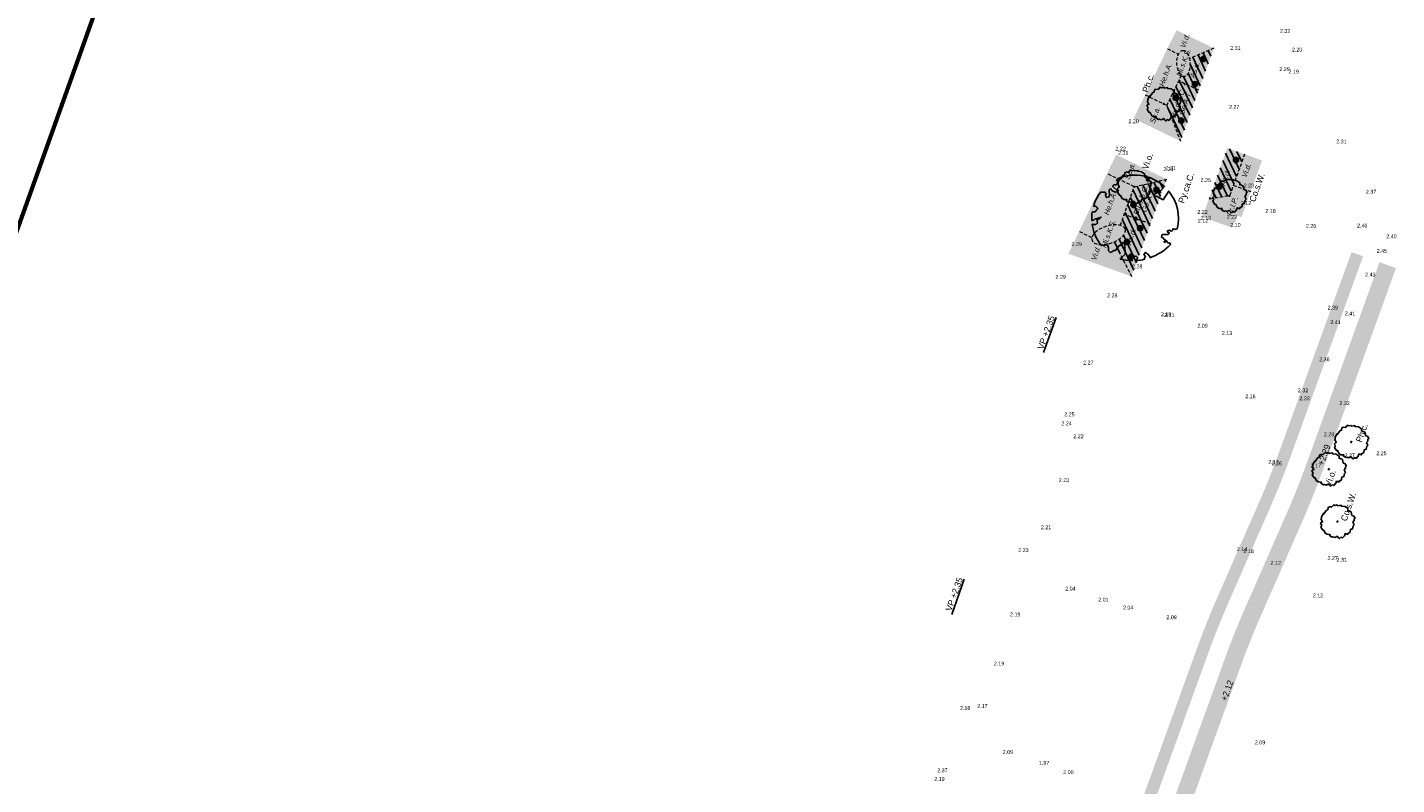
# Model space of a CAD drawing. Header units: metres. Extents: x 132707 to 140183, y 449708 to 457222.
# Tile 13 of 29: x 136524 to 136602, y 453862 to 453905. Entities that reach past the tile are written whole.
import ezdxf

# ---------------------------------------------------------------- set-up
doc = ezdxf.new("R2010")
doc.units = ezdxf.units.M
doc.linetypes.add('DASHED2', pattern=[9.524999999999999, 6.35, -3.175])
doc.layers.add('-DR-alg-bladkaders viewports', color=7, linetype='Continuous', lineweight=60)
doc.layers.add('-DR-nw-gr-plantvak-scheiding', color=1, linetype='DASHED2', lineweight=9)
for name, color, linetype in [('-DR-bs-txt-hoogtemaat', 253, 'Continuous'), ('-DR-nw-gr-arc-bollen', 10, 'Continuous'), ('-DR-nw-gr-arc-solitaire vaste planten-Aster Thomsonii', 213, 'Continuous'), ('-DR-nw-gr-arc-solitaire vaste planten-Euphorbia', 21, 'Continuous'), ('-DR-nw-gr-arc-solitaire vaste planten-Pycnantheum', 42, 'Continuous'), ('-DR-nw-gr-boom', 126, 'Continuous'), ('-DR-nw-gr-solitaire heester', 96, 'Continuous'), ('-DR-nw-gr-text', 2, 'Continuous')]:
    doc.layers.add(name, color=color, linetype=linetype)
doc.layers.add('-DR-nw-gr-arc-beplanting', color=7, linetype='Continuous', true_color=0xabceb2)
doc.layers.add('-DR-nw-gr-arc-gras', color=7, linetype='Continuous', true_color=0x8ebf73)
doc.styles.add('Drong', font='txt', dxfattribs={"height": 1.8})
pattern_1 = [(115.3356253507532, (136636.3656212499, 453727.9595244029), (-0.3355215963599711, -0.1588556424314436), [0.09, -0.2812275]), (205.3356253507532, (136636.3656212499, 453727.9595244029), (0.1588556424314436, -0.335521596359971), [0.09, -0.2812275])]
pattern_2 = [(115.335625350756, (136417.8346559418, 453326.9097264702), (-0.2869617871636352, -0.1358645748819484), [])]
pattern_3 = [(115.335625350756, (136417.8346559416, 453326.9097264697), (-0.2869617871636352, -0.1358645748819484), [])]

# ---------------------------------------------------------------- blocks, each defined once
blk = doc.blocks.new('nieuwe boom')
blk.add_lwpolyline([(0.3396019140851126, 3.699591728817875), (0.3464421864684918, 3.707587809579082), (0.3529621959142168, 3.714572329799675), (0.3592109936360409, 3.720847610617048), (0.3652376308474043, 3.726715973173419), (0.3710911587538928, 3.732479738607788), (0.3768206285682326, 3.738441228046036), (0.3824750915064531, 3.744902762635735), (0.3881035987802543, 3.752166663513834), (0.3936638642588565, 3.760561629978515), (0.3987482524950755, 3.770521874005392), (0.402857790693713, 3.78250798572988), (0.4054935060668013, 3.79698055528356), (0.4061564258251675, 3.814400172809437), (0.4043475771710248, 3.835227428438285), (0.399567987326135, 3.859922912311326), (0.3731568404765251, 3.952847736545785, -0.5293802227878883), (0.4154284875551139, 4.003358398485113, -0.08713876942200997), (1.74172962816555, 3.631116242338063, -0.3723405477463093), (1.793691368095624, 3.51171334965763), (1.848122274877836, 3.234191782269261), (1.711816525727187, 3.098316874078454), (1.564094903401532, 3.129247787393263), (1.387368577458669, 2.996698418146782), (1.455005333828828, 2.828396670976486), (1.638006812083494, 2.769526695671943), (2.129277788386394, 2.882456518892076), (2.249078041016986, 2.816268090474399), (2.237335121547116, 2.710829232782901), (2.125271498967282, 2.641810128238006), (2.023397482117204, 2.309360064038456), (2.153703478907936, 2.096230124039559), (2.487217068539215, 2.627679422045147, -0.5046405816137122), (2.674275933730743, 2.465200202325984, 0.3319483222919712), (2.782333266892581, 2.293572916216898, 0.282007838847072), (3.135080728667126, 2.358437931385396), (3.106860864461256, 2.343836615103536, -0.5121558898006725), (3.268425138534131, 2.342558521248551, -0.1607604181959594), (4, -0.04402591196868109), (3.90801161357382, -0.1327344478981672), (3.907211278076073, -0.23071328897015), (3.817355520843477, -0.247209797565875), (3.828629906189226, -0.3437939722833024), (3.688761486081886, -0.2987701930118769), (3.646404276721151, -0.4076668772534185), (3.81887792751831, -0.5223394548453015), (3.872814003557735, -0.5650528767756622), (3.967925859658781, -0.4704695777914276, -0.1063709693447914), (3.408037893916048, -2.049543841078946), (2.909258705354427, -1.728095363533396), (2.816824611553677, -1.791642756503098), (2.757849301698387, -1.526978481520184), (2.580159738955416, -1.313848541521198), (2.373973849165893, -1.315864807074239), (2.37877779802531, -1.562500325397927), (2.222314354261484, -2.102389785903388), (2.246055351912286, -2.205343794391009), (2.359530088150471, -2.221573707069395), (3.08557410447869, -2.499129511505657, -0.2362982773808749), (-0.176729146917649, -3.936387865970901, 0.1596250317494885), (-0.2724863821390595, -3.745327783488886, 0.3508021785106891), (-0.2471780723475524, -3.55509292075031, -0.5046405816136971), (-0.4711049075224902, -3.449039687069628), (-0.4166219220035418, -3.274300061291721), (-0.5083492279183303, -3.111096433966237), (-0.6294127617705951, -3.123243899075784), (-0.647612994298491, -3.253592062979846), (-0.7394580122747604, -3.306693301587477), (-0.8481885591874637, -3.223562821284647), (-0.9420744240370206, -2.72829949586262), (-1.013695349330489, -2.656789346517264), (-1.194991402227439, -2.662441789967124), (-1.245402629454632, -2.877523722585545), (-1.319279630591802, -2.900720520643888), (-1.388970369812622, -3.080120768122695), (-1.572890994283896, -2.981761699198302, 0.7335825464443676), (-1.505711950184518, -3.119216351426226, -0.8616245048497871), (-1.468349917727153, -3.240854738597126, 0.2799778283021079), (-1.604140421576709, -3.448830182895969), (-1.598487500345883, -3.456753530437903, -0.8270561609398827), (-1.733554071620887, -3.598194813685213, -0.1167741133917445), (-3.260140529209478, -2.007084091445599), (-3.230480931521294, -2.001537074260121), (-3.206242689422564, -1.994812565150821), (-3.186791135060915, -1.987152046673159), (-3.171491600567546, -1.978797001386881), (-3.159709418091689, -1.969988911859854), (-3.150809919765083, -1.960969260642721), (-3.144158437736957, -1.951979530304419), (-2.95815014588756, -1.714742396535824), (-2.95415500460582, -1.706466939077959), (-2.950889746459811, -1.698525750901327), (-2.948105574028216, -1.690740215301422), (-2.945553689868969, -1.68293171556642), (-2.942985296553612, -1.674921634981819), (-2.940151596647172, -1.666531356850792), (-2.936803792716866, -1.657582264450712), (-2.93269308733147, -1.647895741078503), (-2.927655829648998, -1.637347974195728), (-2.921868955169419, -1.62603436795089), (-2.915594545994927, -1.614105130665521), (-2.909094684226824, -1.601710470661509), (-2.902631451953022, -1.589000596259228), (-2.896466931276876, -1.576125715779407), (-2.890863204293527, -1.563236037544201), (-2.886082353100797, -1.550481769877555), (-2.882342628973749, -1.538018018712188), (-2.879686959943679, -1.526019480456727), (-2.878114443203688, -1.514665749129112), (-2.877624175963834, -1.504136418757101), (-2.878215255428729, -1.494611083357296), (-2.879886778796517, -1.486269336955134), (-2.882637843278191, -1.479290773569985), (-2.886467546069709, -1.473854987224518), (-2.891355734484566, -1.47004948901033), (-2.89720525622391, -1.467593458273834), (-2.903899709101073, -1.466113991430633), (-2.911322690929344, -1.465238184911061), (-2.91935779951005, -1.464593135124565), (-2.927888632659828, -1.463805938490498), (-2.936798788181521, -1.462503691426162), (-2.945971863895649, -1.460313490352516), (-2.955311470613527, -1.45694794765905), (-2.964801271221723, -1.452461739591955), (-2.974444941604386, -1.446995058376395), (-2.984246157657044, -1.440688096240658), (-2.994208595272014, -1.433681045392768), (-3.004335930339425, -1.426114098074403), (-3.014631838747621, -1.418127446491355), (-3.02509999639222, -1.409861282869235), (-3.035720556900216, -1.401414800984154), (-3.046379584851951, -1.392723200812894), (-3.05693962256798, -1.383680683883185), (-3.06726321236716, -1.374181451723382), (-3.258183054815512, -1.592638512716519), (-3.267621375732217, -1.581908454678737), (-3.276410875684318, -1.57040428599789), (-3.284414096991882, -1.55802020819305), (-3.291876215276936, -1.544904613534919), (-3.30057293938, -1.532222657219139), (-3.312662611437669, -1.521393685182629), (-3.330303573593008, -1.513837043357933), (-3.355654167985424, -1.51097207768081), (-3.390872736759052, -1.514218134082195), (-3.438117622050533, -1.52499455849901), (-3.499547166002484, -1.54472069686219, -0.04099741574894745), (-3.761826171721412, -0.8065473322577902), (-3.625439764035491, -0.8300224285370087), (-3.503932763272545, -0.9079298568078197), (-3.439184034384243, -0.8493028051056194), (-3.361294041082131, -0.7278138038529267), (-3.435882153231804, -0.613793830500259), (-3.394114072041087, -0.4453817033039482), (-3.548936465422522, -0.4326770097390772), (-3.652613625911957, -0.3322550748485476), (-3.841009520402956, -0.4554694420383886, -0.05814040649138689), (-3.916441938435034, 0.651034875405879), (-3.809442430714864, 0.629808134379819), (-3.374984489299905, 0.2857492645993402), (-3.187421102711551, 0.3508364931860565), (-2.456177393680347, 0.5438226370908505), (-2.393883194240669, 0.7852909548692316), (-2.676514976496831, 0.8978327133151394), (-2.719811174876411, 0.9903811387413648), (-3.235854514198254, 1.243686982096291), (-3.247314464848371, 1.388704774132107), (-3.421717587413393, 1.536529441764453), (-3.492632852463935, 1.680080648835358), (-3.373494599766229, 1.867326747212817), (-3.1073179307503, 1.908998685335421), (-2.865533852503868, 2.067089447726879), (-2.862816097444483, 2.230010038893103), (-3.013589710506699, 2.407672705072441), (-2.973546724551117, 2.482773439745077), (-3.033238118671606, 2.598962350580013, -0.1342797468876), (-1.306659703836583, 3.796129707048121, -0.5417265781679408), (-1.25369830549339, 3.755563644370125), (-1.262264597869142, 3.642733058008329), (-1.260447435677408, 3.584089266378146), (-1.252475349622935, 3.539236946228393), (-1.239696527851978, 3.505719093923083), (-1.223459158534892, 3.481078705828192), (-1.205111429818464, 3.46285877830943), (-1.18600152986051, 3.4486023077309), (-1.167477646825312, 3.435852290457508), (-1.150606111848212, 3.422660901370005), (-1.135325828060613, 3.409117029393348), (-1.121293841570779, 3.395818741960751), (-1.108167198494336, 3.383364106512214), (-1.095602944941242, 3.372351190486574), (-1.083258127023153, 3.363378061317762), (-1.070789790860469, 3.357042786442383), (-1.057854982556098, 3.353943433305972), (-1.044183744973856, 3.354456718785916), (-1.029798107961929, 3.358073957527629), (-1.014793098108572, 3.364065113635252), (-0.9992637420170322, 3.37170015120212), (-0.9833050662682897, 3.380249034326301), (-0.9670120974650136, 3.388981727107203), (-0.9504798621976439, 3.3971681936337), (-0.9338033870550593, 3.404078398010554), (-0.9170828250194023, 3.409191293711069), (-0.9004388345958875, 3.412821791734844), (-0.8839972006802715, 3.41549379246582), (-0.8678837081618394, 3.417731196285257), (-0.8522241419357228, 3.420057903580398), (-0.8371442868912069, 3.422997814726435), (-0.8227699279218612, 3.427074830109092), (-0.8092268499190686, 3.432812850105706), (-0.7966163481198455, 3.440589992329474), (-0.7849417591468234, 3.450201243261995), (-0.7741819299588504, 3.461295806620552), (-0.7643157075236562, 3.47352288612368), (-0.7559913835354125, 3.395115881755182), (-0.7382713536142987, 3.374873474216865), (-0.6547334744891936, 3.233177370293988), (-0.479493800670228, 3.137406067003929), (-0.7277036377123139, 3.539448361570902), (-0.7231419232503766, 3.55166525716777), (-0.7199893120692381, 3.563521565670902), (-0.7185564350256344, 3.575147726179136), (-0.7191539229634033, 3.586674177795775), (-0.7220924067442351, 3.598231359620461), (-0.7276825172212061, 3.609949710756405), (-0.7362348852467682, 3.621959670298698), (-0.7479789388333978, 3.634506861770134), (-0.7628192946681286, 3.648297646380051), (-0.7805793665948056, 3.664153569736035), (-0.8010825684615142, 3.68289617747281), (-0.8241523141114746, 3.705347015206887), (-0.8496120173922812, 3.732327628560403), (-0.8772850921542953, 3.764659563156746), (-0.9416210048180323, 3.848040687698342, -0.5431042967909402), (-0.9194753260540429, 3.911067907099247, -0.04676559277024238), (-0.1839184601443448, 4.018007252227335, -0.3851675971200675), (-0.1425238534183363, 3.984230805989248), (-0.1195721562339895, 3.833479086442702), (-0.108169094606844, 3.786381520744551), (-0.09538297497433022, 3.75340577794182), (-0.08152278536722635, 3.731987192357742), (-0.06689751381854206, 3.7195610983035), (-0.05181614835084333, 3.713562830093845), (-0.03658767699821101, 3.711427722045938), (-0.02152108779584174, 3.710591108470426), (-0.006868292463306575, 3.708944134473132), (0.007347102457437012, 3.706201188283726), (0.02115856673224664, 3.702532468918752), (0.03459957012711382, 3.698108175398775), (0.04770358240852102, 3.693098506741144), (0.06050407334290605, 3.687673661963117), (0.07303451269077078, 3.682003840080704), (0.08532837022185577, 3.676259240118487), (0.09739289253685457, 3.670570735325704), (0.1091304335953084, 3.664911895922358), (0.1204171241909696, 3.659216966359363), (0.1311290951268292, 3.653420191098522), (0.1411424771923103, 3.647455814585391), (0.1503334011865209, 3.641258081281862), (0.1585779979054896, 3.634761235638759), (0.1657523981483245, 3.627899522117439), (0.1718003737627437, 3.620663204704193), (0.1769362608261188, 3.613266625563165), (0.1814420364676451, 3.605980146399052), (0.1855996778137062, 3.599074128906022), (0.1896911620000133, 3.592818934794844), (0.1939984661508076, 3.587484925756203), (0.1988035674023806, 3.583342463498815), (0.2043884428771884, 3.580661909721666), (0.2109612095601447, 3.579655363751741), (0.2184345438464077, 3.580301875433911), (0.2266472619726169, 3.582522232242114), (0.2354381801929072, 3.586237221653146), (0.24464611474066, 3.591367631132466), (0.2541098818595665, 3.597834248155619), (0.2636682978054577, 3.605557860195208), (0.273160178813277, 3.614459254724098), (0.282448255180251, 3.624422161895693), (0.291490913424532, 3.635182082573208), (0.3002704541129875, 3.646437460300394), (0.308769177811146, 3.657886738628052), (0.3169693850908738, 3.669228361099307), (0.3248533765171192, 3.680160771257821), (0.3324034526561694, 3.69038241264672)], format="xyb", close=True)
blk.add_circle((0, 0), 0.15)
blk = doc.blocks.new('Solitaire heester')
blk.add_lwpolyline([(-1.738422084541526, -4.390808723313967), (-2.165650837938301, -3.928363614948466), (-2.483742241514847, -4.006582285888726), (-2.464906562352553, -3.243960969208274), (-3.108512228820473, -3.265308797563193), (-3.941315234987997, -2.904578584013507), (-3.868064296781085, -2.452012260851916), (-4.359586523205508, -2.179992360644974), (-4.239036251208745, -1.822945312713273), (-3.950943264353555, -1.283816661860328), (-4.465961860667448, -0.924314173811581), (-4.503076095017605, -0.2488687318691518), (-4.693194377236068, -0.1051291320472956), (-4.52288920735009, 0.7919674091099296), (-4.165535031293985, 0.7508631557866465), (-4.408840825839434, 1.52244183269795), (-4.334976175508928, 2.133900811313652), (-3.641002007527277, 2.854190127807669), (-3.727257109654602, 3.148478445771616), (-3.088619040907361, 3.940484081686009), (-2.461086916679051, 3.914225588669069), (-2.205140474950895, 4.358141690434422), (-1.729077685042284, 4.197407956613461), (-1.539266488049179, 3.97422214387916), (-0.8928984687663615, 4.71058514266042), (-0.7661533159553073, 4.614758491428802), (-0.2489862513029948, 4.811378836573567), (0.8385356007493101, 4.576780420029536), (0.7504387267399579, 4.394391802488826), (2.044152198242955, 4.063660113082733), (2.201816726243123, 3.745261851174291), (2.885605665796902, 3.885625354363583), (3.186395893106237, 3.598453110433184), (3.366635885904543, 2.954233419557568), (4.159869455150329, 2.633380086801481), (4.070851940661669, 2.212653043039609), (4.434400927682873, 1.71867540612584), (4.306120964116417, 1.417271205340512), (4.763654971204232, 0.573362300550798), (4.517280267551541, 0.5504799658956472), (4.76739476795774, -0.5150800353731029), (4.517336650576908, -1.491315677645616), (3.976366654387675, -1.679899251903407), (4.022745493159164, -2.013757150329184), (3.932500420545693, -2.752268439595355), (3.0564445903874, -3.305015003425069), (3.102209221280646, -3.797765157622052), (2.654917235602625, -4.415726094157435), (2.345783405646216, -4.231802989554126), (1.876529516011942, -4.365050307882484), (1.329057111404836, -4.180206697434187), (0.6990696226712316, -4.789516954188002), (0.4057020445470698, -4.637433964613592), (-0.5083884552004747, -4.753073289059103), (-0.8481344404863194, -4.267132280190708), (-1.476280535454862, -4.399766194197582), (-1.738422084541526, -4.390808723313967)])
blk.add_circle((0, 0), 0.15)

msp = doc.modelspace()

# ---------------------------------------------------------------- hatches: boundary and pattern name
at = {"layer": '-DR-nw-gr-arc-beplanting'}
h = msp.add_hatch(color=256, dxfattribs=at)
h.dxf.hatch_style = 1
edge = h.paths.add_edge_path()
edge.add_line((136589.1281349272, 453904.0652073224), (136589.763816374, 453903.7579170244))
edge.add_arc((136590.1553729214, 453903.5923045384), 0.4251400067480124, 124.94761233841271, 157.0736156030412, ccw=False)
edge.add_arc((136590.0185664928, 453903.7761648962), 0.1961860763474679, 68.31929422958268, 122.9563926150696, ccw=False)
edge.add_arc((136589.9583925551, 453903.6491241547), 0.3365897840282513, 37.89614856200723, 66.7898333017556, ccw=False)
edge.add_arc((136589.5049252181, 453903.3151069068), 0.8997207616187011, 11.758297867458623, 36.94388867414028, ccw=False)
edge.add_line((136590.3857662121, 453903.498455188), (136591.7867960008, 453904.0990286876))
edge.add_line((136591.7867960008, 453904.0990286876), (136589.6509105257, 453905.1216769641))
edge.add_line((136589.6509105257, 453905.1216769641), (136589.1281349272, 453904.0652073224))
h = msp.add_hatch(color=256, dxfattribs=at)
h.dxf.hatch_style = 1
edge = h.paths.add_edge_path()
edge.add_line((136587.8540144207, 453901.4294756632), (136589.0955056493, 453900.8293351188))
edge.add_line((136589.0955056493, 453900.8293351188), (136589.9214853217, 453902.5380124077))
edge.add_arc((136590.4170493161, 453903.0438779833), 0.708155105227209, 195.8025154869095, 225.5893737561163, ccw=False)
edge.add_arc((136591.0566984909, 453903.2687650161), 1.385513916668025, 182.680212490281, 197.5477687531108, ccw=False)
edge.add_arc((136590.8795353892, 453903.2899314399), 1.209892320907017, 157.2445072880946, 184.0739299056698, ccw=False)
edge.add_line((136589.763816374, 453903.7579170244), (136589.1281349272, 453904.0652073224))
edge.add_line((136589.1281349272, 453904.0652073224), (136587.8540144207, 453901.4294756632))
h = msp.add_hatch(color=256, dxfattribs=at)
h.dxf.hatch_style = 1
edge = h.paths.add_edge_path()
edge.add_line((136589.7780511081, 453902.2412947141), (136590.9183540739, 453901.6900688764))
edge.add_line((136590.9183540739, 453901.6900688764), (136591.7867960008, 453904.0990286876))
edge.add_line((136591.7867960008, 453904.0990286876), (136590.3857662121, 453903.498455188))
edge.add_arc((136588.9577565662, 453903.1674172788), 1.465877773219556, -7.162298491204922, 13.051639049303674, ccw=False)
edge.add_arc((136589.4143392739, 453903.1003603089), 1.004543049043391, 335.4854593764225, 353.38565055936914, ccw=False)
edge.add_arc((136589.9323215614, 453902.8573681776), 0.432474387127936, 306.8833504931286, 336.30218012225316, ccw=False)
edge.add_arc((136590.0721630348, 453902.6822792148), 0.2086065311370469, 223.7548165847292, 305.02434481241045, ccw=False)
edge.add_line((136589.9214853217, 453902.5380124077), (136589.7780511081, 453902.2412947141))
h = msp.add_hatch(color=256, dxfattribs=at)
h.dxf.hatch_style = 1
edge = h.paths.add_edge_path()
edge.add_ellipse((136590.047211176, 453903.2231214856), major_axis=(-0.03829028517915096, 0.7490219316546), ratio=0.4999999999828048, start_angle=0, end_angle=360)
h = msp.add_hatch(color=256, dxfattribs=at)
h.dxf.hatch_style = 1
h.paths.add_polyline_path([(136589.0955056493, 453900.8293351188), (136589.8720946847, 453898.7878635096), (136590.9183540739, 453901.6900688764), (136589.7780511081, 453902.2412947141)])
h = msp.add_hatch(color=256, dxfattribs=at)
h.dxf.hatch_style = 1
h.paths.add_polyline_path([(136587.2011851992, 453900.0789890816), (136589.8720946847, 453898.7878635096), (136589.0955056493, 453900.8293351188), (136587.8540144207, 453901.4294756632)])
h = msp.add_hatch(color=256, dxfattribs=at)
h.dxf.hatch_style = 1
h.paths.add_polyline_path([(136585.6788675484, 453896.9298200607), (136587.2355503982, 453896.1773149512), (136589.0878124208, 453896.6123530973), (136586.2001803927, 453898.0082429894)])
h = msp.add_hatch(color=256, dxfattribs=at)
h.dxf.hatch_style = 1
h.paths.add_polyline_path([(136591.4983861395, 453895.4615631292), (136592.6844890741, 453895.6589442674), (136593.5464476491, 453898.039384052), (136592.5563767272, 453898.3963095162)])
h = msp.add_hatch(color=256, dxfattribs=at)
h.dxf.hatch_style = 1
h.paths.add_polyline_path([(136592.9041622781, 453896.2656078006), (136593.8943155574, 453895.90932432), (136594.536518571, 453897.6824585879), (136593.5464476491, 453898.039384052)])
h = msp.add_hatch(color=256, dxfattribs=at)
h.dxf.hatch_style = 1
edge = h.paths.add_edge_path()
edge.add_line((136584.0785170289, 453893.6192269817), (136584.8130641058, 453893.2641447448))
edge.add_arc((136585.5547358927, 453893.0154328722), 0.7822625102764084, 121.6268714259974, 161.461661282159, ccw=False)
edge.add_arc((136586.1797313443, 453892.1841320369), 1.820384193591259, 108.30961620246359, 124.6577063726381, ccw=False)
edge.add_arc((136586.1341793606, 453892.4946689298), 1.512234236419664, 78.3767910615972, 110.36776161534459, ccw=False)
edge.add_line((136586.438856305, 453893.9758928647), (136587.2355503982, 453896.1773149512))
edge.add_line((136587.2355503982, 453896.1773149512), (136585.6788675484, 453896.9298200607))
edge.add_line((136585.6788675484, 453896.9298200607), (136584.0785170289, 453893.6192269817))
h = msp.add_hatch(color=256, dxfattribs=at)
h.dxf.hatch_style = 1
h.paths.add_polyline_path([(136586.6632805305, 453894.589902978), (136588.1637078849, 453894.0489914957), (136589.0878124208, 453896.6123530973), (136587.2355503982, 453896.1773149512)])
h = msp.add_hatch(color=256, dxfattribs=at)
h.dxf.hatch_style = 1
h.paths.add_polyline_path([(136591.4983861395, 453895.4615631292), (136591.1332325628, 453894.4486683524), (136592.8245797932, 453893.8362155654), (136592.9267199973, 453894.1182924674), (136592.9737328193, 453894.1012691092), (136593.1269431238, 453894.524384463), (136593.3620072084, 453894.4392676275), (136593.8943155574, 453895.90932432), (136592.9041622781, 453896.2656078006), (136592.6844890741, 453895.6589442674)])
h = msp.add_hatch(color=256, dxfattribs=at)
h.dxf.hatch_style = 1
edge = h.paths.add_edge_path()
edge.add_ellipse((136585.7675729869, 453893.4385514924), major_axis=(0.9476074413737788, 0.3194372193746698), ratio=0.4999999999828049, start_angle=0, end_angle=360, ccw=False)
h = msp.add_hatch(color=256, dxfattribs=at)
h.dxf.hatch_style = 1
edge = h.paths.add_edge_path()
edge.add_line((136586.0789224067, 453893.0228535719), (136587.0835271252, 453891.0526920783))
edge.add_line((136587.0835271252, 453891.0526920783), (136588.1637078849, 453894.0489914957))
edge.add_line((136588.1637078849, 453894.0489914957), (136586.6632805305, 453894.589902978))
edge.add_line((136586.6632805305, 453894.589902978), (136586.438856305, 453893.9758928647))
edge.add_arc((136586.3662870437, 453893.5997125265), 0.3831160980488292, 24.401515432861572, 79.08115185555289, ccw=False)
edge.add_arc((136586.3731979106, 453893.6702133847), 0.3530673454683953, -36.531250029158, 14.395149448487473, ccw=False)
edge.add_arc((136585.8965294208, 453893.9687959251), 0.9148705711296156, 308.15463306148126, 326.21421857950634, ccw=False)
edge.add_arc((136585.4364364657, 453894.5452183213), 1.652386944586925, 292.88127876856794, 308.35181835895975, ccw=False)
h = msp.add_hatch(color=256, dxfattribs=at)
h.dxf.hatch_style = 1
edge = h.paths.add_edge_path()
edge.add_line((136583.465446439, 453892.3509877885), (136587.0835271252, 453891.0526920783))
edge.add_line((136587.0835271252, 453891.0526920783), (136586.0789224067, 453893.0228535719))
edge.add_arc((136585.308698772, 453894.8014658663), 1.938222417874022, 276.87802648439, 293.4149041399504, ccw=False)
edge.add_arc((136585.380918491, 453893.8689208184), 1.004535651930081, 245.8342030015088, 279.15885587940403, ccw=False)
edge.add_arc((136585.0858184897, 453893.2059751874), 0.2788882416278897, 167.961050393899, 245.3910870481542, ccw=False)
edge.add_line((136584.8130641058, 453893.2641447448), (136584.0785170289, 453893.6192269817))
edge.add_line((136584.0785170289, 453893.6192269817), (136583.465446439, 453892.3509877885))
at = {"layer": '-DR-nw-gr-arc-bollen'}
h = msp.add_hatch(dxfattribs=at)
h.set_pattern_fill('ANSI31', color=256, scale=0.1)
h.set_pattern_definition(pattern_2)
edge = h.paths.add_edge_path()
edge.add_line((136589.7780511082, 453902.2412947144), (136590.918354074, 453901.6900688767))
edge.add_line((136590.918354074, 453901.6900688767), (136591.7867960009, 453904.099028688))
edge.add_line((136591.7867960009, 453904.099028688), (136590.3857662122, 453903.4984551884))
edge.add_arc((136588.9577565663, 453903.1674172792), 1.465877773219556, -7.162298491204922, 13.051639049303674, ccw=False)
edge.add_arc((136589.414339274, 453903.1003603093), 1.004543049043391, 335.4854593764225, 353.38565055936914, ccw=False)
edge.add_arc((136589.9323215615, 453902.8573681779), 0.432474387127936, 306.8833504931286, 336.30218012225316, ccw=False)
edge.add_arc((136590.0721630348, 453902.6822792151), 0.2086065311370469, 223.7548165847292, 305.02434481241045, ccw=False)
edge.add_line((136589.9214853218, 453902.5380124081), (136589.7780511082, 453902.2412947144))
h = msp.add_hatch(dxfattribs=at)
h.set_pattern_fill('ANSI31', color=256, scale=0.1)
h.set_pattern_definition(pattern_2)
h.paths.add_polyline_path([(136589.0955056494, 453900.8293351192), (136589.8720946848, 453898.78786351), (136590.918354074, 453901.6900688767), (136589.7780511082, 453902.2412947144)])
h = msp.add_hatch(dxfattribs=at)
h.set_pattern_fill('ANSI31', color=256, scale=0.1)
h.set_pattern_definition([(115.335625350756, (136421.6013757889, 453325.5636872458), (-0.2869617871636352, -0.1358645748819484), [])])
h.paths.add_polyline_path([(136591.4983861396, 453895.4615631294), (136592.6844890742, 453895.6589442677), (136593.5464476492, 453898.0393840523), (136592.5563767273, 453898.3963095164)])
h = msp.add_hatch(dxfattribs=at)
h.set_pattern_fill('ANSI31', color=256, scale=0.1)
h.set_pattern_definition(pattern_3)
h.paths.add_polyline_path([(136586.6632805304, 453894.5899029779), (136588.1637078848, 453894.0489914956), (136589.0878124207, 453896.6123530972), (136587.2355503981, 453896.1773149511)])
h = msp.add_hatch(dxfattribs=at)
h.set_pattern_fill('ANSI31', color=256, scale=0.1)
h.set_pattern_definition(pattern_3)
edge = h.paths.add_edge_path()
edge.add_line((136586.0789224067, 453893.0228535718), (136587.0835271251, 453891.0526920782))
edge.add_line((136587.0835271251, 453891.0526920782), (136588.1637078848, 453894.0489914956))
edge.add_line((136588.1637078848, 453894.0489914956), (136586.6632805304, 453894.5899029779))
edge.add_line((136586.6632805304, 453894.5899029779), (136586.4388563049, 453893.9758928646))
edge.add_arc((136586.3662870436, 453893.5997125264), 0.3831160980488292, 24.401515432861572, 79.08115185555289, ccw=False)
edge.add_arc((136586.3731979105, 453893.6702133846), 0.3530673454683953, -36.531250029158, 14.395149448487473, ccw=False)
edge.add_arc((136585.8965294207, 453893.968795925), 0.9148705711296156, 308.15463306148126, 326.21421857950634, ccw=False)
edge.add_arc((136585.4364364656, 453894.5452183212), 1.652386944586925, 292.88127876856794, 308.35181835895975, ccw=False)
at = {"layer": '-DR-nw-gr-arc-gras', "transparency": 33554687}
h = msp.add_hatch(dxfattribs=at)
h.set_pattern_fill('AGR-BOLLEN', color=256, scale=0.15, pattern_type=2)
h.set_pattern_definition(pattern_1)
edge = h.paths.add_edge_path()
edge.add_arc((11815580.01601901, -3784284.906784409), 12424198.77081867, 160.0566581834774, 160.0569484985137, ccw=False)
edge.add_line((136455.7817502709, 453494.2542064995), (136455.1236357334, 453494.4933991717))
edge.add_line((136455.1236357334, 453494.4933991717), (136433.813485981, 453435.768343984))
edge.add_line((136433.813485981, 453435.768343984), (136432.1794965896, 453431.2550945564))
edge.add_line((136432.1794965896, 453431.2550945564), (136431.6775962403, 453429.8696168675))
edge.add_line((136431.6775962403, 453429.8696168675), (136432.3361921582, 453429.6307909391))
edge.add_line((136432.3361921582, 453429.6307909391), (136434.3092712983, 453435.0765755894))
h = msp.add_hatch(dxfattribs=at)
h.set_pattern_fill('AGR-BOLLEN', color=256, scale=0.15, pattern_type=2)
h.set_pattern_definition(pattern_1)
edge = h.paths.add_edge_path()
edge.add_arc((135150.5996934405, 454312.1875974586), 1505.199874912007, 340.9795724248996, 341.0347260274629)
edge.add_arc((137987.7467456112, 453337.202543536), 1494.800000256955, 160.0946501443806, 161.0347260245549, ccw=False)
edge.add_line((136582.2515671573, 453846.1331322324), (136590.7929055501, 453869.72143719))
edge.add_line((136590.7929055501, 453869.72143719), (136591.1421208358, 453870.6565280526))
edge.add_arc((136637.6180026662, 453852.7670783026), 49.80000004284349, 156.2805753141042, 158.9473365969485, ccw=False)
edge.add_line((136592.0247943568, 453872.7995359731), (136594.3137801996, 453878.0091917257))
edge.add_arc((136548.3543614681, 453898.2025526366), 50.19999995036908, 336.2805753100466, 340.0946501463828)
edge.add_line((136595.5552297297, 453881.1110918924), (136599.6591130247, 453892.4446377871))
edge.add_line((136599.6591130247, 453892.4446377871), (136600.3172924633, 453892.2063106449))
edge.add_line((136600.3172924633, 453892.2063106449), (136596.2134091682, 453880.8727647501))
edge.add_arc((136548.3543614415, 453898.202552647), 50.89999997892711, 336.28057531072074, 340.09465014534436, ccw=False)
edge.add_line((136594.9546485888, 453877.727610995), (136592.6670885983, 453872.5212004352))
edge.add_arc((136637.6181102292, 453852.7670373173), 49.10011513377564, 156.2764457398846, 160.0946479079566)
edge.add_line((136591.4514162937, 453869.4840250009), (136582.9097465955, 453845.8948050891))
edge.add_arc((137987.7467491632, 453337.2025422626), 1494.100004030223, 160.0946501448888, 161.0347494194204)
edge.add_line((136574.7526847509, 453822.7770432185), (136573.462002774, 453819.0384904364))
edge.add_line((136573.462002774, 453819.0384904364), (136572.7998947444, 453819.2687526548))
edge.add_line((136572.7998947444, 453819.2687526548), (136573.6193297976, 453821.6350739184))
h = msp.add_hatch(dxfattribs=at)
h.set_pattern_fill('AGR-BOLLEN', color=256, scale=0.15, pattern_type=2)
h.set_pattern_definition(pattern_1)
h.paths.add_polyline_path([(136568.0720297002, 453797.8587058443, 0.00426733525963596), (136576.6443144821, 453822.1276301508, -0.004101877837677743), (136584.7902592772, 453845.2138703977), (136593.3319289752, 453868.803090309, -0.0166435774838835), (136594.4967152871, 453871.7134388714), (136596.7857011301, 453876.9230946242, 0.01664357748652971), (136598.09392185, 453880.1918300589), (136602.1978051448, 453891.5253759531), (136601.2575488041, 453891.865843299), (136597.1536655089, 453880.5322974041, -0.01664357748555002), (136595.8701748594, 453877.3253528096), (136593.5811890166, 453872.1156970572, 0.01664357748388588), (136592.3916726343, 453869.1435576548), (136583.8500029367, 453845.5543377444, 0.004101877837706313), (136575.698598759, 453822.4526251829, -0.004267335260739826), (136567.1319988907, 453798.1997953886), (136565.4655276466, 453793.6070592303), (136565.5595307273, 453793.5729502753, 0.4142135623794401), (136566.6975191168, 453791.1388215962), (136571.674254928, 453789.3330163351), (136572.83543509, 453792.6018040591), (136571.8931243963, 453792.9365435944), (136571.068949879, 453790.6164457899), (136567.0386086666, 453792.0788524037, -0.4142135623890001), (136566.439667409, 453793.3599727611)])
at = {"layer": '-DR-nw-gr-arc-solitaire vaste planten-Aster Thomsonii'}
h = msp.add_hatch(color=256, dxfattribs=at)
h.dxf.hatch_style = 1
edge = h.paths.add_edge_path()
edge.add_arc((136590.7053395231, 453902.0428348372), 0.15, 0, 360)
h = msp.add_hatch(color=256, dxfattribs=at)
h.dxf.hatch_style = 1
edge = h.paths.add_edge_path()
edge.add_arc((136589.9259851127, 453899.9586795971), 0.15, 0, 360)
h = msp.add_hatch(color=256, dxfattribs=at)
h.dxf.hatch_style = 1
edge = h.paths.add_edge_path()
edge.add_arc((136592.0817357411, 453896.1705692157), 0.15, 0, 360)
h = msp.add_hatch(color=256, dxfattribs=at)
h.dxf.hatch_style = 1
edge = h.paths.add_edge_path()
edge.add_arc((136587.5729537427, 453893.8092509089), 0.15, 0, 360)
at = {"layer": '-DR-nw-gr-arc-solitaire vaste planten-Euphorbia'}
h = msp.add_hatch(color=256, dxfattribs=at)
h.dxf.hatch_style = 1
edge = h.paths.add_edge_path()
edge.add_arc((136591.1847734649, 453903.4812389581), 0.15, 0, 360)
h = msp.add_hatch(color=256, dxfattribs=at)
h.dxf.hatch_style = 1
edge = h.paths.add_edge_path()
edge.add_arc((136593.0498430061, 453897.7027694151), 0.15, 0, 360)
h = msp.add_hatch(color=256, dxfattribs=at)
h.dxf.hatch_style = 1
edge = h.paths.add_edge_path()
edge.add_arc((136587.1926912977, 453895.1383914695), 0.15, 0, 360)
h = msp.add_hatch(color=256, dxfattribs=at)
h.dxf.hatch_style = 1
edge = h.paths.add_edge_path()
edge.add_arc((136586.8173561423, 453893.0243777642), 0.15, 0, 360)
at = {"layer": '-DR-nw-gr-arc-solitaire vaste planten-Pycnantheum'}
h = msp.add_hatch(color=256, dxfattribs=at)
h.dxf.hatch_style = 1
edge = h.paths.add_edge_path()
edge.add_arc((136589.6039730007, 453901.2594017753), 0.15, 0, 360)
h = msp.add_hatch(color=256, dxfattribs=at)
h.dxf.hatch_style = 1
edge = h.paths.add_edge_path()
edge.add_arc((136588.5032660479, 453896.0016569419), 0.15, 0, 360)
h = msp.add_hatch(color=256, dxfattribs=at)
h.dxf.hatch_style = 1
edge = h.paths.add_edge_path()
edge.add_arc((136587.0692389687, 453892.1821059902), 0.15, 0, 360)

# ---------------------------------------------------------------- linework, layer by layer
at = {"layer": '-DR-alg-bladkaders viewports'}
msp.add_lwpolyline([(136549.0630131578, 453965.6610350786), (136483.6251258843, 453782.5414169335), (136636.3656212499, 453727.9595244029), (136701.8035085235, 453911.079142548)], close=True, dxfattribs=at)
at = {"layer": '-DR-nw-gr-arc-solitaire vaste planten-Aster Thomsonii'}
for centre in [(136590.7053395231, 453902.0428348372), (136589.9259851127, 453899.9586795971), (136592.0817357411, 453896.1705692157), (136587.5729537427, 453893.8092509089)]:
    msp.add_circle(centre, 0.15, dxfattribs=at)
at = {"layer": '-DR-nw-gr-arc-solitaire vaste planten-Euphorbia'}
for centre in [(136591.1847734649, 453903.4812389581), (136593.0498430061, 453897.7027694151), (136587.1926912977, 453895.1383914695), (136586.8173561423, 453893.0243777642)]:
    msp.add_circle(centre, 0.15, dxfattribs=at)
at = {"layer": '-DR-nw-gr-arc-solitaire vaste planten-Pycnantheum'}
for centre in [(136589.6039730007, 453901.2594017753), (136588.5032660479, 453896.0016569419), (136587.0692389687, 453892.1821059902)]:
    msp.add_circle(centre, 0.15, dxfattribs=at)
at = {"layer": '-DR-nw-gr-plantvak-scheiding', "ltscale": 0.03, "flags": 128}
for points in [[(136589.1281349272, 453904.0652073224), (136589.763816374, 453903.7579170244)], [(136591.7867960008, 453904.0990286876), (136590.3857662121, 453903.498455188)], [(136589.9214853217, 453902.5380124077), (136589.0955056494, 453900.8293351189)], [(136590.9183540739, 453901.6900688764), (136589.7780511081, 453902.2412947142)], [(136587.8540144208, 453901.4294756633), (136589.0955056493, 453900.8293351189)], [(136589.0955056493, 453900.8293351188), (136589.8720946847, 453898.7878635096)], [(136593.5464476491, 453898.0393840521), (136592.6844890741, 453895.6589442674), (136591.4983861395, 453895.4615631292)], [(136587.2355503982, 453896.1773149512), (136585.6788675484, 453896.9298200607)], [(136586.438856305, 453893.9758928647), (136587.2355503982, 453896.1773149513)], [(136587.2355503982, 453896.1773149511), (136589.0878124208, 453896.6123530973)], [(136592.9041622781, 453896.2656078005), (136593.8943155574, 453895.90932432)], [(136588.1637078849, 453894.0489914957), (136586.6632805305, 453894.5899029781)], [(136584.8130641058, 453893.2641447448), (136584.0785170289, 453893.6192269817)], [(136586.0789224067, 453893.0228535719), (136587.0835271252, 453891.0526920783)]]:
    msp.add_lwpolyline(points, dxfattribs=at)
at = {"layer": '-DR-nw-gr-plantvak-scheiding', "ltscale": 0.03}
msp.add_ellipse((136590.047211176, 453903.2231214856), major_axis=(-0.03829028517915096, 0.7490219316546), ratio=0.4999999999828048, dxfattribs=at)
at = {"layer": '-DR-nw-gr-plantvak-scheiding', "ltscale": 0.03, "extrusion": (0, 0, -1)}
msp.add_ellipse((136585.7675729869, 453893.4385514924), major_axis=(0.9476074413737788, 0.3194372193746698), ratio=0.4999999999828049, dxfattribs=at)

# ---------------------------------------------------------------- block references
at = {"layer": '-DR-nw-gr-boom', "xscale": 0.6218064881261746, "yscale": 0.6218064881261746, "zscale": 0.6218064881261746, "rotation": 78.79004083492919}
msp.add_blockref('nieuwe boom', (136587.3055020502, 453894.3537093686), dxfattribs=at)
at = {"layer": '-DR-nw-gr-solitaire heester', "xscale": 0.2, "yscale": 0.2, "zscale": 0.2, "rotation": 70.17551579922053}
for p in [(136588.9270516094, 453900.9107663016), (136587.2355503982, 453896.1773149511), (136592.6844890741, 453895.6589442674), (136599.6405896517, 453881.5905222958), (136598.3582460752, 453880.0351579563), (136598.854557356, 453877.0434475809)]:
    msp.add_blockref('Solitaire heester', p, dxfattribs=at)

# ---------------------------------------------------------------- texts
at = {"layer": '-DR-bs-txt-hoogtemaat', "style": 'Drong'}
for s, p in [('%%U VP +2.35', (136581.9858821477, 453886.7219418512)), ('+2.29', (136598.0518817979, 453880.2230928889)), ('%%U VP +2.35', (136576.7314667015, 453871.7649035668)), ('+2.12', (136592.5114517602, 453866.7472234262))]:
    msp.add_text(s, height=0.36, rotation=70.33562535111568, dxfattribs=at).set_placement(p)
at = {"layer": '-DR-bs-txt-hoogtemaat', "color": 253, "char_height": 0.22, "attachment_point": 7, "style": 'Drong'}
for s, insert in [('2.32', (136595.562, 453904.972, 2.321)), ('2.31', (136592.721, 453903.998, 2.31)), ('2.20', (136596.25, 453903.901, 2.2)), ('2.29', (136595.534, 453902.7849999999, 2.286)), ('2.19', (136596.051, 453902.6489999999, 2.186)), ('2.27', (136592.653, 453900.6329999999, 2.266)), ('2.20', (136586.902, 453899.809, 2.204)), ('2.22', (136586.164, 453898.248, 2.215)), ('2.31', (136598.786, 453898.6529999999, 2.307)), ('2.31', (136586.305, 453898.003, 2.308)), ('2.31', (136588.897, 453897.0729999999, 2.309)), ('2.21', (136589.023, 453897.146, 2.213)), ('2.25', (136591.027, 453896.444, 2.252)), ('2.23', (136593.494, 453896.135, 2.228)), ('2.12', (136593.331, 453895.14, 2.123)), ('2.37', (136600.476, 453895.78, 2.365)), ('2.22', (136590.842, 453894.6269999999, 2.223)), ('2.22', (136592.526, 453894.348, 2.219)), ('2.18', (136594.734, 453894.6859999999, 2.175)), ('2.12', (136590.871, 453894.1219999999, 2.121)), ('2.13', (136591.037, 453894.293, 2.128)), ('2.10', (136592.723, 453893.889, 2.096)), ('2.26', (136597.048, 453893.83, 2.257)), ('2.46', (136599.971, 453893.8439999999, 2.455)), ('2.29', (136583.6473054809, 453892.7849127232, 2.29)), ('2.40', (136601.646, 453893.2289999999, 2.395)), ('2.45', (136601.097, 453892.3939999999, 2.45)), ('2.28', (136587.107, 453891.515, 2.276)), ('2.29', (136582.73, 453890.9149999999, 2.292)), ('2.43', (136600.436, 453891.047, 2.43)), ('2.28', (136585.684, 453889.8549999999, 2.276)), ('2.39', (136598.291, 453889.157, 2.387)), ('2.19', (136588.76, 453888.776, 2.194)), ('2.11', (136588.947, 453888.733, 2.107)), ('2.09', (136590.842, 453888.1219999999, 2.094)), ('2.41', (136598.447, 453888.325, 2.411)), ('2.41', (136599.278, 453888.8269999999, 2.405)), ('2.13', (136592.241, 453887.706, 2.127)), ('2.27', (136584.314, 453886.0189999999, 2.265)), ('2.36', (136597.811, 453886.2019999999, 2.359)), ('2.32', (136596.588, 453884.4309999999, 2.323)), ('2.16', (136593.581, 453884.0889999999, 2.162)), ('2.33', (136596.674, 453883.9749999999, 2.326)), ('2.32', (136598.966, 453883.699, 2.317)), ('2.25', (136583.235, 453883.0559999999, 2.253)), ('2.24', (136583.069, 453882.542, 2.244)), ('2.22', (136583.749, 453881.8069999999, 2.223)), ('2.29', (136598.077, 453881.9139999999, 2.293)), ('2.17', (136594.903, 453880.348, 2.168)), ('2.26', (136595.094, 453880.259, 2.264)), ('2.27', (136599.259, 453880.716, 2.268)), ('2.25', (136601.075, 453880.832, 2.252)), ('2.17', (136597.314, 453880.135, 2.171)), ('2.23', (136582.918, 453879.292, 2.228)), ('2.21', (136581.893, 453876.606, 2.208)), ('2.23', (136580.6, 453875.294, 2.225)), ('2.14', (136593.101, 453875.3539999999, 2.144)), ('2.18', (136593.477, 453875.2349999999, 2.178)), ('2.27', (136598.283, 453874.8499999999, 2.267)), ('2.31', (136598.8, 453874.748, 2.306)), ('2.12', (136595.027, 453874.574, 2.122)), ('2.04', (136583.287, 453873.097, 2.043)), ('2.01', (136585.174, 453872.466, 2.005)), ('2.12', (136597.444, 453872.71, 2.118)), ('2.19', (136580.135, 453871.624, 2.192)), ('2.04', (136586.59, 453872.016, 2.041)), ('2.09', (136589.072, 453871.462, 2.093)), ('2.19', (136579.208, 453868.818, 2.185)), ('2.18', (136577.27, 453866.271, 2.184)), ('2.17', (136578.259, 453866.391, 2.17)), ('2.09', (136594.129, 453864.3069999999, 2.088)), ('2.09', (136579.714, 453863.755, 2.085)), ('1.97', (136581.787, 453863.1429999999, 1.966)), ('2.37', (136575.972, 453862.71, 2.366)), ('2.00', (136583.172, 453862.607, 2.001)), ('2.19', (136575.8, 453862.217, 2.185))]:
    msp.add_mtext(s, dxfattribs=dict(at, insert=insert))
at = {"layer": '-DR-nw-gr-text', "attachment_point": 1, "rotation": 70.33562535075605, "style": 'Drong'}
for s, width, insert, char_height in [('\\pt0.3;{\\fEurostile|b0|i1|c0|p34;Vi.d.}', 1.787823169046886, (136589.8542867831, 453904.1884649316, -6.1455), 0.3), ('\\pt0.3;{\\fEurostile|b0|i1|c0|p34;Mi.s.K.S.}', 1.787823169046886, (136589.6281882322, 453902.5549578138, -4.058), 0.3), ('\\pt0.3;{\\fEurostile|b0|i1|c0|p34;As.d.}', 1.787823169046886, (136590.3978569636, 453902.4728788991, -4.058), 0.3), ('Ph.c.', 2.13358308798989, (136587.6789479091, 453901.6485592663, -2.029), 0.36), ('\\pt0.3;{\\fEurostile|b0|i1|c0|p34;He.h.A.}', 1.787823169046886, (136588.6530238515, 453901.9890539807, -4.058), 0.3), ('{\\fEurostile|b0|i1|c0|p34;Bu.d.B.C. +}', 2.254185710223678, (136589.3043957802, 453900.1942101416), 0.3), ('{\\fEurostile|b0|i1|c0|p34;Ge.A.T.}', 0.9676633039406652, (136589.7784888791, 453900.3513240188, -2.029), 0.3), ('\\pt0.3;{\\fEurostile|b0|i1|c0|p34;Se.a.}', 1.787823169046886, (136588.1141721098, 453899.8758089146, -6.1455), 0.3), ('Vi.o.', 2.13358308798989, (136587.6641903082, 453897.2430553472, -2.029), 0.36), ('\\pt0.3;{\\fEurostile|b0|i1|c0|p34;Se.a.}', 1.787823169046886, (136586.6800809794, 453896.6756632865, -6.1455), 0.3), ('\\pt0.3;{\\fEurostile|b0|i1|c0|p34;As.d.}', 1.787823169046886, (136592.1358842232, 453896.3113100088, -4.058), 0.3), ('\\pt0.3;{\\fEurostile|b0|i1|c0|p34;Vi.d.}', 1.787823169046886, (136593.3687434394, 453896.7756509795, -6.1455), 0.3), ('{\\fEurostile|b0|i1|c0|p34;Bu.d.B.C. +}', 2.254185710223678, (136587.1724538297, 453894.6465571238), 0.3), ('Py.ca.C.', 2.13358308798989, (136589.7334142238, 453895.3184138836), 0.36), ('Co.s.W.', 2.13358308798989, (136593.7968579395, 453895.3975212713, -2.029), 0.36), ('\\pt0.3;{\\fEurostile|b0|i1|c0|p34;He.h.A.}', 1.787823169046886, (136585.4885768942, 453894.6326100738, -4.058), 0.3), ('{\\fEurostile|b0|i1|c0|p34;Ge.A.T.}', 0.9676633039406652, (136587.6465469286, 453894.803671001, -2.029), 0.3), ('\\pt0.3;{\\fEurostile|b0|i1|c0|p34;Pr.l.P.}', 1.787823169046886, (136592.5189534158, 453894.5891392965, -6.1455), 0.3), ('\\pt0.3;{\\fEurostile|b0|i1|c0|p34;Mi.s.K.S.}', 1.787823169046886, (136585.342441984, 453892.7695541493, -4.058), 0.3), ('\\pt0.3;{\\fEurostile|b0|i1|c0|p34;As.d.}', 1.787823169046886, (136586.753808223, 453892.9256193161, -4.058), 0.3), ('\\pt0.3;{\\fEurostile|b0|i1|c0|p34;Vi.d.}', 1.787823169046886, (136584.7558600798, 453892.0439496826, -6.1455), 0.3), ('Ph.c.', 2.13358308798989, (136599.8941202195, 453881.6591978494, -2.029), 0.36), ('Vi.o.', 2.13358308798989, (136598.1126676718, 453879.1387555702, -2.029), 0.36), ('Co.s.W.', 2.13358308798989, (136599.0256738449, 453877.1504696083, -2.029), 0.36)]:
    msp.add_mtext_dynamic_manual_height_columns(s, width=width, gutter_width=1.8, heights=[0], dxfattribs=dict(at, insert=insert, char_height=char_height))

doc.saveas('drawing.dxf')
